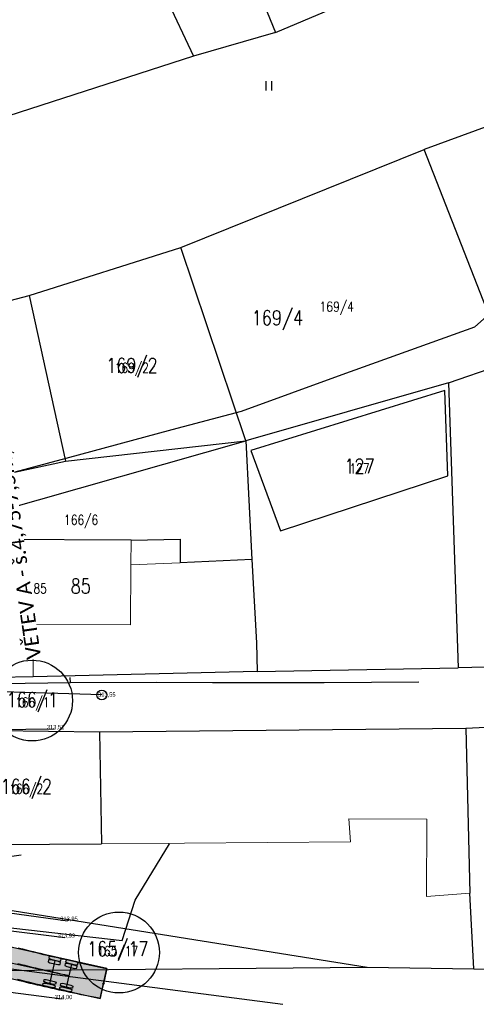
# Model space of a CAD drawing. Extents: x -783215 to -782699, y -1044860 to -1044498.
# Tile 47 of 60: x -783051 to -783014, y -1044727 to -1044646. Entities that reach past the tile are written whole.
import ezdxf
from ezdxf.enums import TextEntityAlignment as Align

# ---------------------------------------------------------------- set-up
doc = ezdxf.new("R2010")
doc.units = 0
doc.header["$MEASUREMENT"] = 0
doc.layers.get('0').update_dxf_attribs({"linetype": 'CONTINUOUS'})
for name, color, linetype in [('51_DRAHY_KOL_SITUACE', 21, 'CONTINUOUS'), ('51_OSY_NAPRAV_SITUACE', 51, 'CONTINUOUS'), ('51_VNEJSI_OBRYS_SITUACE', 4, 'CONTINUOUS'), ('51_VOZIDLO', 7, 'CONTINUOUS'), ('51_VOZIDLO_INITIAL_POS', 7, 'CONTINUOUS'), ('C3D_Trasa-Popisy trasy', 1, 'CONTINUOUS'), ('KN_dotčené pozemky', 3, 'CONTINUOUS'), ('KN_POZEMKY 500', 140, 'CONTINUOUS'), ('KN_značky kultur', 7, 'CONTINUOUS'), ('KN_čísla parcel', 140, 'CONTINUOUS'), ('S_CETIN_METALIKA', 6, 'SDELSPOJO'), ('S_KAN_ZN', 32, 'CONTINUOUS'), ('S_VODA', 150, 'VODVPITO'), ('Z_hrany ploch', 7, 'CONTINUOUS'), ('Z_oploceni', 64, 'PLOTDRTL')]:
    doc.layers.add(name, color=color, linetype=linetype)
for name, color, linetype, lineweight in [('KN_hranice pozemků', 140, 'CONTINUOUS', 30), ('KN_slučky', 253, 'CONTINUOUS', 9), ('POPIS-VELKÉ', 1, 'CONTINUOUS', 50), ('S_KAN', 32, 'KANVSVO', 30), ('Z_VÝŠKY', 7, 'CONTINUOUS', 9)]:
    doc.layers.add(name, color=color, linetype=linetype, lineweight=lineweight)
doc.styles.add('calibri', font='calibri.ttf')
doc.styles.add('ROMAND', font='romand', dxfattribs={"height": 0.2})
doc.styles.add('Style-cs_Working', font='cs_Working.shx')
doc.linetypes.add('KANVSVO', pattern='A,7,-6.5,[9,civil.shx,S=1,R=0,X=0,Y=0],-6.5', length=20)
doc.linetypes.add('PLOTDRTL', pattern='A,5,[95,civil.shx,S=1,R=0,X=0,Y=0],5', length=10)
doc.linetypes.add('SDELSPOJO', pattern='A,7,-6,[31,civil.shx,S=1,R=0,X=0,Y=0],-6', length=19)
doc.linetypes.add('VODVPITO', pattern='A,7,-6.5,[2,civil.shx,S=1,R=0,X=0,Y=0],-6.5', length=20)

# ---------------------------------------------------------------- blocks, each defined once
blk = doc.blocks.new('3$0600')
at = {"color": 0}
for p, q in [((-0.5, 1.5), (-0.5, 0)), ((0.5, 0), (0.5, 1.5))]:
    blk.add_line(p, q, dxfattribs=at)
blk = doc.blocks.new('6.200')
at = {"layer": 'S_KAN_ZN', "linetype": 'Continuous'}
blk.add_circle((0, 0), 1, dxfattribs=at)

msp = doc.modelspace()

# ---------------------------------------------------------------- hatches: boundary and pattern name
at = {"layer": '51_VOZIDLO', "linetype": 'ByBlock', "true_color": 0x2f8dd0, "transparency": 33554560}
h = msp.add_hatch(color=142, dxfattribs=at)
h.dxf.hatch_style = 2
h.paths.add_polyline_path([(-783054.566, -1044723.956), (-783044.905, -1044726.118), (-783044.359, -1044723.678), (-783054.02, -1044721.516)])
at = {"layer": '51_VOZIDLO', "linetype": 'ByBlock', "transparency": 33554560}
h = msp.add_hatch(color=9, dxfattribs=at)
h.dxf.hatch_style = 2
h.paths.add_polyline_path([(-783048.88, -1044722.666), (-783049.052, -1044722.671), (-783049.088, -1044722.833), (-783048.935, -1044722.91), (-783048.284, -1044723.056), (-783048.113, -1044723.052), (-783048.076, -1044722.889), (-783048.23, -1044722.812)])
h = msp.add_hatch(color=9, dxfattribs=at)
h.dxf.hatch_style = 2
h.paths.add_polyline_path([(-783048.946, -1044722.959), (-783049.118, -1044722.963), (-783049.154, -1044723.126), (-783049, -1044723.203), (-783048.35, -1044723.349), (-783048.178, -1044723.344), (-783048.142, -1044723.182), (-783048.295, -1044723.105)])
h = msp.add_hatch(color=9, dxfattribs=at)
h.dxf.hatch_style = 2
h.paths.add_polyline_path([(-783047.514, -1044722.972), (-783047.686, -1044722.976), (-783047.722, -1044723.139), (-783047.569, -1044723.216), (-783046.918, -1044723.362), (-783046.746, -1044723.357), (-783046.71, -1044723.195), (-783046.864, -1044723.118), (-783048.946, -1044722.959)], is_closed=False)
h = msp.add_hatch(color=9, dxfattribs=at)
h.dxf.hatch_style = 2
h.paths.add_polyline_path([(-783047.58, -1044723.265), (-783047.751, -1044723.269), (-783047.788, -1044723.432), (-783047.634, -1044723.509), (-783046.984, -1044723.654), (-783046.812, -1044723.65), (-783046.775, -1044723.488), (-783046.929, -1044723.41), (-783046.864, -1044723.118)], is_closed=False)
h = msp.add_hatch(color=9, dxfattribs=at)
h.dxf.hatch_style = 2
h.paths.add_polyline_path([(-783049.426, -1044725.106), (-783049.58, -1044725.029), (-783049.543, -1044724.866), (-783049.372, -1044724.862), (-783048.721, -1044725.008), (-783048.568, -1044725.085), (-783048.604, -1044725.247), (-783048.776, -1044725.252)])
h = msp.add_hatch(color=9, dxfattribs=at)
h.dxf.hatch_style = 2
h.paths.add_polyline_path([(-783049.361, -1044724.813), (-783049.514, -1044724.736), (-783049.478, -1044724.574), (-783049.306, -1044724.569), (-783048.656, -1044724.715), (-783048.502, -1044724.792), (-783048.538, -1044724.955), (-783048.71, -1044724.959)])
h = msp.add_hatch(color=9, dxfattribs=at)
h.dxf.hatch_style = 2
h.paths.add_polyline_path([(-783048.06, -1044725.412), (-783048.214, -1044725.335), (-783048.177, -1044725.172), (-783048.006, -1044725.168), (-783047.355, -1044725.313), (-783047.201, -1044725.39), (-783047.238, -1044725.553), (-783047.41, -1044725.557), (-783049.361, -1044724.813)], is_closed=False)
h = msp.add_hatch(color=9, dxfattribs=at)
h.dxf.hatch_style = 2
h.paths.add_polyline_path([(-783047.995, -1044725.119), (-783048.148, -1044725.042), (-783048.112, -1044724.879), (-783047.94, -1044724.875), (-783047.289, -1044725.021), (-783047.136, -1044725.098), (-783047.172, -1044725.26), (-783047.344, -1044725.265), (-783047.41, -1044725.557)], is_closed=False)

# ---------------------------------------------------------------- linework, layer by layer
at = {"layer": '51_DRAHY_KOL_SITUACE', "linetype": 'ByBlock'}
for p, q in [((-783051.307, -1044722.078), (-783051.596, -1044722.005)), ((-783051.218, -1044722.101), (-783051.508, -1044722.028)), ((-783051.018, -1044722.151), (-783051.307, -1044722.078)), ((-783050.929, -1044722.173), (-783051.218, -1044722.101)), ((-783050.728, -1044722.223), (-783051.018, -1044722.151)), ((-783050.639, -1044722.245), (-783050.929, -1044722.173)), ((-783050.439, -1044722.294), (-783050.728, -1044722.223)), ((-783050.35, -1044722.316), (-783050.639, -1044722.245)), ((-783050.149, -1044722.365), (-783050.439, -1044722.294)), ((-783050.06, -1044722.387), (-783050.35, -1044722.316)), ((-783049.859, -1044722.435), (-783050.149, -1044722.365)), ((-783049.77, -1044722.456), (-783050.06, -1044722.387)), ((-783049.569, -1044722.504), (-783049.859, -1044722.435)), ((-783049.479, -1044722.525), (-783049.77, -1044722.456)), ((-783049.278, -1044722.573), (-783049.569, -1044722.504)), ((-783049.189, -1044722.594), (-783049.479, -1044722.525)), ((-783048.988, -1044722.641), (-783049.278, -1044722.573)), ((-783048.898, -1044722.661), (-783049.189, -1044722.594)), ((-783048.697, -1044722.708), (-783048.988, -1044722.641)), ((-783048.864, -1044722.669), (-783048.898, -1044722.661)), ((-783048.83, -1044722.677), (-783048.864, -1044722.669)), ((-783048.796, -1044722.685), (-783048.83, -1044722.677)), ((-783048.762, -1044722.693), (-783048.796, -1044722.685)), ((-783048.727, -1044722.7), (-783048.762, -1044722.693)), ((-783048.693, -1044722.708), (-783048.727, -1044722.7)), ((-783048.406, -1044722.774), (-783048.697, -1044722.708)), ((-783048.658, -1044722.716), (-783048.693, -1044722.708)), ((-783048.624, -1044722.724), (-783048.658, -1044722.716)), ((-783048.59, -1044722.731), (-783048.624, -1044722.724)), ((-783048.555, -1044722.739), (-783048.59, -1044722.731)), ((-783048.115, -1044722.84), (-783048.406, -1044722.774)), ((-783047.824, -1044722.905), (-783048.115, -1044722.84)), ((-783047.533, -1044722.969), (-783047.824, -1044722.905)), ((-783047.498, -1044722.976), (-783047.533, -1044722.969)), ((-783047.464, -1044722.984), (-783047.498, -1044722.976)), ((-783047.43, -1044722.991), (-783047.464, -1044722.984)), ((-783047.396, -1044722.999), (-783047.43, -1044722.991)), ((-783047.361, -1044723.007), (-783047.396, -1044722.999)), ((-783047.327, -1044723.014), (-783047.361, -1044723.007)), ((-783047.292, -1044723.022), (-783047.327, -1044723.014)), ((-783047.258, -1044723.029), (-783047.292, -1044723.022)), ((-783047.223, -1044723.037), (-783047.258, -1044723.029)), ((-783047.189, -1044723.045), (-783047.223, -1044723.037)), ((-783051.343, -1044724.646), (-783051.639, -1044724.573)), ((-783051.224, -1044724.676), (-783051.52, -1044724.602)), ((-783051.048, -1044724.719), (-783051.343, -1044724.646)), ((-783050.929, -1044724.748), (-783051.224, -1044724.676)), ((-783050.752, -1044724.791), (-783051.048, -1044724.719)), ((-783050.633, -1044724.82), (-783050.929, -1044724.748)), ((-783050.456, -1044724.863), (-783050.752, -1044724.791)), ((-783050.337, -1044724.891), (-783050.633, -1044724.82)), ((-783050.16, -1044724.933), (-783050.456, -1044724.863)), ((-783050.041, -1044724.962), (-783050.337, -1044724.891)), ((-783049.863, -1044725.003), (-783050.16, -1044724.933)), ((-783049.744, -1044725.031), (-783050.041, -1044724.962)), ((-783049.567, -1044725.073), (-783049.863, -1044725.003)), ((-783049.448, -1044725.1), (-783049.744, -1044725.031)), ((-783049.27, -1044725.141), (-783049.567, -1044725.073)), ((-783049.413, -1044725.108), (-783049.448, -1044725.1)), ((-783049.378, -1044725.116), (-783049.413, -1044725.108)), ((-783049.343, -1044725.124), (-783049.378, -1044725.116)), ((-783049.309, -1044725.132), (-783049.343, -1044725.124)), ((-783049.274, -1044725.14), (-783049.309, -1044725.132)), ((-783049.239, -1044725.148), (-783049.274, -1044725.14)), ((-783048.973, -1044725.209), (-783049.27, -1044725.141)), ((-783049.205, -1044725.156), (-783049.239, -1044725.148)), ((-783049.17, -1044725.163), (-783049.205, -1044725.156)), ((-783049.136, -1044725.171), (-783049.17, -1044725.163)), ((-783049.101, -1044725.179), (-783049.136, -1044725.171)), ((-783048.676, -1044725.276), (-783048.973, -1044725.209)), ((-783048.379, -1044725.342), (-783048.676, -1044725.276)), ((-783048.082, -1044725.408), (-783048.379, -1044725.342)), ((-783048.047, -1044725.415), (-783048.082, -1044725.408)), ((-783048.012, -1044725.423), (-783048.047, -1044725.415)), ((-783047.977, -1044725.431), (-783048.012, -1044725.423)), ((-783047.943, -1044725.438), (-783047.977, -1044725.431)), ((-783047.908, -1044725.446), (-783047.943, -1044725.438)), ((-783047.873, -1044725.454), (-783047.908, -1044725.446)), ((-783047.839, -1044725.461), (-783047.873, -1044725.454)), ((-783047.804, -1044725.469), (-783047.839, -1044725.461)), ((-783047.769, -1044725.477), (-783047.804, -1044725.469)), ((-783047.735, -1044725.485), (-783047.769, -1044725.477))]:
    msp.add_line(p, q, dxfattribs=at)
at = {"layer": '51_OSY_NAPRAV_SITUACE', "linetype": 'ByBlock'}
for p, q in [((-783051.328, -1044723.362), (-783051.621, -1044723.288)), ((-783051.224, -1044723.388), (-783051.517, -1044723.315)), ((-783051.036, -1044723.435), (-783051.328, -1044723.362)), ((-783050.932, -1044723.46), (-783051.224, -1044723.388)), ((-783050.743, -1044723.507), (-783051.036, -1044723.435)), ((-783050.639, -1044723.532), (-783050.932, -1044723.46)), ((-783050.45, -1044723.578), (-783050.743, -1044723.507)), ((-783050.346, -1044723.603), (-783050.639, -1044723.532)), ((-783050.157, -1044723.649), (-783050.45, -1044723.578)), ((-783050.053, -1044723.674), (-783050.346, -1044723.603)), ((-783049.864, -1044723.719), (-783050.157, -1044723.649)), ((-783049.76, -1044723.743), (-783050.053, -1044723.674)), ((-783049.571, -1044723.788), (-783049.864, -1044723.719)), ((-783049.467, -1044723.812), (-783049.76, -1044723.743)), ((-783049.277, -1044723.857), (-783049.571, -1044723.788)), ((-783049.173, -1044723.881), (-783049.467, -1044723.812)), ((-783048.984, -1044723.924), (-783049.277, -1044723.857)), ((-783049.139, -1044723.889), (-783049.173, -1044723.881)), ((-783049.104, -1044723.897), (-783049.139, -1044723.889)), ((-783049.07, -1044723.904), (-783049.104, -1044723.897)), ((-783049.035, -1044723.912), (-783049.07, -1044723.904)), ((-783049.001, -1044723.92), (-783049.035, -1044723.912)), ((-783048.966, -1044723.928), (-783049.001, -1044723.92)), ((-783048.69, -1044723.991), (-783048.984, -1044723.924)), ((-783048.932, -1044723.936), (-783048.966, -1044723.928)), ((-783048.897, -1044723.943), (-783048.932, -1044723.936)), ((-783048.863, -1044723.951), (-783048.897, -1044723.943)), ((-783048.828, -1044723.959), (-783048.863, -1044723.951)), ((-783048.396, -1044724.058), (-783048.69, -1044723.991)), ((-783048.102, -1044724.123), (-783048.396, -1044724.058)), ((-783047.807, -1044724.188), (-783048.102, -1044724.123)), ((-783047.773, -1044724.196), (-783047.807, -1044724.188)), ((-783047.738, -1044724.203), (-783047.773, -1044724.196)), ((-783047.704, -1044724.211), (-783047.738, -1044724.203)), ((-783047.669, -1044724.219), (-783047.704, -1044724.211)), ((-783047.635, -1044724.226), (-783047.669, -1044724.219)), ((-783047.6, -1044724.234), (-783047.635, -1044724.226)), ((-783047.565, -1044724.242), (-783047.6, -1044724.234)), ((-783047.531, -1044724.249), (-783047.565, -1044724.242)), ((-783047.496, -1044724.257), (-783047.531, -1044724.249)), ((-783047.462, -1044724.265), (-783047.496, -1044724.257))]:
    msp.add_line(p, q, dxfattribs=at)
at = {"layer": '51_VNEJSI_OBRYS_SITUACE', "linetype": 'ByBlock'}
for p, q in [((-783051.552, -1044722.014), (-783051.262, -1044722.088)), ((-783051.262, -1044722.088), (-783050.973, -1044722.16)), ((-783050.973, -1044722.16), (-783050.684, -1044722.232)), ((-783050.684, -1044722.232), (-783050.394, -1044722.304)), ((-783050.394, -1044722.304), (-783050.104, -1044722.374)), ((-783050.104, -1044722.374), (-783049.814, -1044722.444)), ((-783049.814, -1044722.444), (-783049.524, -1044722.513)), ((-783049.524, -1044722.513), (-783049.233, -1044722.581)), ((-783049.233, -1044722.581), (-783048.943, -1044722.649)), ((-783048.943, -1044722.649), (-783048.652, -1044722.716)), ((-783048.652, -1044722.716), (-783048.361, -1044722.782)), ((-783048.361, -1044722.782), (-783048.198, -1044722.819)), ((-783048.198, -1044722.819), (-783048.164, -1044722.827)), ((-783048.164, -1044722.827), (-783048.13, -1044722.834)), ((-783048.13, -1044722.834), (-783048.096, -1044722.842)), ((-783048.096, -1044722.842), (-783048.061, -1044722.85)), ((-783048.061, -1044722.85), (-783048.027, -1044722.857)), ((-783048.027, -1044722.857), (-783047.993, -1044722.865)), ((-783047.993, -1044722.865), (-783047.958, -1044722.873)), ((-783047.958, -1044722.873), (-783047.924, -1044722.88)), ((-783047.924, -1044722.88), (-783047.547, -1044722.965)), ((-783047.547, -1044722.965), (-783047.169, -1044723.049)), ((-783047.169, -1044723.049), (-783046.792, -1044723.134)), ((-783046.792, -1044723.134), (-783046.415, -1044723.218)), ((-783046.415, -1044723.218), (-783046.038, -1044723.302)), ((-783046.038, -1044723.302), (-783045.661, -1044723.387)), ((-783045.661, -1044723.387), (-783045.284, -1044723.471)), ((-783045.284, -1044723.471), (-783044.906, -1044723.556)), ((-783044.906, -1044723.556), (-783044.529, -1044723.64)), ((-783044.529, -1044723.64), (-783044.359, -1044723.678)), ((-783044.359, -1044723.678), (-783044.443, -1044724.055)), ((-783044.528, -1044724.433), (-783044.612, -1044724.81)), ((-783044.443, -1044724.055), (-783044.528, -1044724.433)), ((-783051.195, -1044724.734), (-783051.489, -1044724.668)), ((-783050.905, -1044724.806), (-783051.195, -1044724.734)), ((-783050.609, -1044724.877), (-783050.905, -1044724.806)), ((-783050.313, -1044724.949), (-783050.609, -1044724.877)), ((-783050.017, -1044725.019), (-783050.313, -1044724.949)), ((-783049.72, -1044725.088), (-783050.017, -1044725.019)), ((-783049.423, -1044725.157), (-783049.72, -1044725.088)), ((-783049.127, -1044725.225), (-783049.423, -1044725.157)), ((-783048.829, -1044725.293), (-783049.127, -1044725.225)), ((-783048.532, -1044725.359), (-783048.829, -1044725.293)), ((-783048.235, -1044725.425), (-783048.532, -1044725.359)), ((-783044.696, -1044725.187), (-783044.781, -1044725.564)), ((-783044.612, -1044724.81), (-783044.696, -1044725.187)), ((-783047.937, -1044725.491), (-783048.235, -1044725.425)), ((-783047.64, -1044725.555), (-783047.937, -1044725.491)), ((-783047.342, -1044725.619), (-783047.64, -1044725.555)), ((-783047.044, -1044725.682), (-783047.342, -1044725.619)), ((-783046.746, -1044725.744), (-783047.044, -1044725.682)), ((-783046.447, -1044725.806), (-783046.746, -1044725.744)), ((-783046.149, -1044725.867), (-783046.447, -1044725.806)), ((-783045.85, -1044725.927), (-783046.149, -1044725.867)), ((-783045.552, -1044725.986), (-783045.85, -1044725.927)), ((-783045.253, -1044726.045), (-783045.552, -1044725.986)), ((-783045.218, -1044726.052), (-783045.253, -1044726.045)), ((-783045.183, -1044726.059), (-783045.218, -1044726.052)), ((-783045.148, -1044726.066), (-783045.183, -1044726.059)), ((-783045.113, -1044726.073), (-783045.148, -1044726.066)), ((-783044.905, -1044726.118), (-783045.113, -1044726.073)), ((-783044.865, -1044725.941), (-783044.905, -1044726.118)), ((-783044.781, -1044725.564), (-783044.865, -1044725.941))]:
    msp.add_line(p, q, dxfattribs=at)
at = {"layer": '51_VOZIDLO', "color": 7, "linetype": 'ByBlock', "true_color": 0x000000}
for p, q in [((-783044.359, -1044723.678), (-783054.02, -1044721.516)), ((-783049.052, -1044722.671), (-783049.088, -1044722.833)), ((-783049.088, -1044722.833), (-783048.935, -1044722.91)), ((-783048.88, -1044722.666), (-783049.052, -1044722.671)), ((-783048.935, -1044722.91), (-783048.284, -1044723.056)), ((-783048.23, -1044722.812), (-783048.88, -1044722.666)), ((-783048.076, -1044722.889), (-783048.23, -1044722.812)), ((-783048.113, -1044723.052), (-783048.076, -1044722.889)), ((-783052.8, -1044723.07), (-783048.145, -1044724.112)), ((-783049.118, -1044722.963), (-783049.154, -1044723.126)), ((-783049.154, -1044723.126), (-783049, -1044723.203)), ((-783048.946, -1044722.959), (-783049.118, -1044722.963)), ((-783048.615, -1044723.008), (-783049.041, -1044724.91)), ((-783049, -1044723.203), (-783048.35, -1044723.349)), ((-783048.295, -1044723.105), (-783048.946, -1044722.959)), ((-783048.35, -1044723.349), (-783048.178, -1044723.344)), ((-783048.142, -1044723.182), (-783048.295, -1044723.105)), ((-783048.284, -1044723.056), (-783048.113, -1044723.052)), ((-783048.178, -1044723.344), (-783048.142, -1044723.182)), ((-783047.751, -1044723.269), (-783047.788, -1044723.432)), ((-783047.788, -1044723.432), (-783047.634, -1044723.509)), ((-783047.58, -1044723.265), (-783047.751, -1044723.269)), ((-783047.686, -1044722.976), (-783047.722, -1044723.139)), ((-783047.722, -1044723.139), (-783047.569, -1044723.216)), ((-783047.514, -1044722.972), (-783047.686, -1044722.976)), ((-783047.249, -1044723.313), (-783047.675, -1044725.216)), ((-783047.634, -1044723.509), (-783046.984, -1044723.654)), ((-783046.929, -1044723.41), (-783047.58, -1044723.265)), ((-783047.569, -1044723.216), (-783046.918, -1044723.362)), ((-783046.864, -1044723.118), (-783047.514, -1044722.972)), ((-783046.984, -1044723.654), (-783046.812, -1044723.65)), ((-783046.775, -1044723.488), (-783046.929, -1044723.41)), ((-783046.918, -1044723.362), (-783046.746, -1044723.357)), ((-783046.71, -1044723.195), (-783046.864, -1044723.118)), ((-783046.812, -1044723.65), (-783046.775, -1044723.488)), ((-783046.746, -1044723.357), (-783046.71, -1044723.195)), ((-783044.905, -1044726.118), (-783044.359, -1044723.678)), ((-783054.566, -1044723.956), (-783044.905, -1044726.118)), ((-783049.58, -1044725.029), (-783049.543, -1044724.866)), ((-783049.426, -1044725.106), (-783049.58, -1044725.029)), ((-783049.543, -1044724.866), (-783049.372, -1044724.862)), ((-783049.514, -1044724.736), (-783049.478, -1044724.574)), ((-783049.361, -1044724.813), (-783049.514, -1044724.736)), ((-783049.478, -1044724.574), (-783049.306, -1044724.569)), ((-783048.776, -1044725.252), (-783049.426, -1044725.106)), ((-783049.372, -1044724.862), (-783048.721, -1044725.008)), ((-783048.71, -1044724.959), (-783049.361, -1044724.813)), ((-783049.306, -1044724.569), (-783048.656, -1044724.715)), ((-783048.604, -1044725.247), (-783048.776, -1044725.252)), ((-783048.721, -1044725.008), (-783048.568, -1044725.085)), ((-783048.538, -1044724.955), (-783048.71, -1044724.959)), ((-783048.656, -1044724.715), (-783048.502, -1044724.792)), ((-783048.568, -1044725.085), (-783048.604, -1044725.247)), ((-783048.502, -1044724.792), (-783048.538, -1044724.955)), ((-783048.214, -1044725.335), (-783048.177, -1044725.172)), ((-783048.06, -1044725.412), (-783048.214, -1044725.335)), ((-783048.177, -1044725.172), (-783048.006, -1044725.168)), ((-783048.148, -1044725.042), (-783048.112, -1044724.879)), ((-783047.995, -1044725.119), (-783048.148, -1044725.042)), ((-783048.112, -1044724.879), (-783047.94, -1044724.875)), ((-783048.006, -1044725.168), (-783047.355, -1044725.313)), ((-783047.344, -1044725.265), (-783047.995, -1044725.119)), ((-783047.94, -1044724.875), (-783047.289, -1044725.021)), ((-783047.355, -1044725.313), (-783047.201, -1044725.39)), ((-783047.172, -1044725.26), (-783047.344, -1044725.265)), ((-783047.289, -1044725.021), (-783047.136, -1044725.098)), ((-783047.136, -1044725.098), (-783047.172, -1044725.26)), ((-783047.41, -1044725.557), (-783048.06, -1044725.412)), ((-783047.238, -1044725.553), (-783047.41, -1044725.557)), ((-783047.201, -1044725.39), (-783047.238, -1044725.553))]:
    msp.add_line(p, q, dxfattribs=at)
msp.add_circle((-783044.632, -1044724.898), 0.05, dxfattribs=at)
at = {"layer": '51_VOZIDLO_INITIAL_POS', "linetype": 'ByBlock'}
for p, q in [((-783044.359, -1044723.678), (-783054.02, -1044721.516)), ((-783049.052, -1044722.671), (-783049.088, -1044722.833)), ((-783049.088, -1044722.833), (-783048.935, -1044722.91)), ((-783048.88, -1044722.666), (-783049.052, -1044722.671)), ((-783048.935, -1044722.91), (-783048.284, -1044723.056)), ((-783048.23, -1044722.812), (-783048.88, -1044722.666)), ((-783048.076, -1044722.889), (-783048.23, -1044722.812)), ((-783048.113, -1044723.052), (-783048.076, -1044722.889)), ((-783049.118, -1044722.963), (-783049.154, -1044723.126)), ((-783049.154, -1044723.126), (-783049, -1044723.203)), ((-783048.946, -1044722.959), (-783049.118, -1044722.963)), ((-783049, -1044723.203), (-783048.35, -1044723.349)), ((-783048.295, -1044723.105), (-783048.946, -1044722.959)), ((-783048.35, -1044723.349), (-783048.178, -1044723.344)), ((-783048.142, -1044723.182), (-783048.295, -1044723.105)), ((-783048.284, -1044723.056), (-783048.113, -1044723.052)), ((-783048.178, -1044723.344), (-783048.142, -1044723.182)), ((-783047.751, -1044723.269), (-783047.788, -1044723.432)), ((-783047.788, -1044723.432), (-783047.634, -1044723.509)), ((-783047.58, -1044723.265), (-783047.751, -1044723.269)), ((-783047.686, -1044722.976), (-783047.722, -1044723.139)), ((-783047.722, -1044723.139), (-783047.569, -1044723.216)), ((-783047.514, -1044722.972), (-783047.686, -1044722.976)), ((-783047.634, -1044723.509), (-783046.984, -1044723.654)), ((-783046.929, -1044723.41), (-783047.58, -1044723.265)), ((-783047.569, -1044723.216), (-783046.918, -1044723.362)), ((-783046.864, -1044723.118), (-783047.514, -1044722.972)), ((-783046.984, -1044723.654), (-783046.812, -1044723.65)), ((-783046.775, -1044723.488), (-783046.929, -1044723.41)), ((-783046.918, -1044723.362), (-783046.746, -1044723.357)), ((-783046.71, -1044723.195), (-783046.864, -1044723.118)), ((-783046.812, -1044723.65), (-783046.775, -1044723.488)), ((-783046.746, -1044723.357), (-783046.71, -1044723.195)), ((-783044.905, -1044726.118), (-783044.359, -1044723.678)), ((-783054.566, -1044723.956), (-783044.905, -1044726.118)), ((-783049.58, -1044725.029), (-783049.543, -1044724.866)), ((-783049.426, -1044725.106), (-783049.58, -1044725.029)), ((-783049.543, -1044724.866), (-783049.372, -1044724.862)), ((-783049.514, -1044724.736), (-783049.478, -1044724.574)), ((-783049.361, -1044724.813), (-783049.514, -1044724.736)), ((-783049.478, -1044724.574), (-783049.306, -1044724.569)), ((-783048.776, -1044725.252), (-783049.426, -1044725.106)), ((-783049.372, -1044724.862), (-783048.721, -1044725.008)), ((-783048.71, -1044724.959), (-783049.361, -1044724.813)), ((-783049.306, -1044724.569), (-783048.656, -1044724.715)), ((-783048.604, -1044725.247), (-783048.776, -1044725.252)), ((-783048.721, -1044725.008), (-783048.568, -1044725.085)), ((-783048.538, -1044724.955), (-783048.71, -1044724.959)), ((-783048.656, -1044724.715), (-783048.502, -1044724.792)), ((-783048.568, -1044725.085), (-783048.604, -1044725.247)), ((-783048.502, -1044724.792), (-783048.538, -1044724.955)), ((-783048.214, -1044725.335), (-783048.177, -1044725.172)), ((-783048.06, -1044725.412), (-783048.214, -1044725.335)), ((-783048.177, -1044725.172), (-783048.006, -1044725.168)), ((-783048.148, -1044725.042), (-783048.112, -1044724.879)), ((-783047.995, -1044725.119), (-783048.148, -1044725.042)), ((-783048.112, -1044724.879), (-783047.94, -1044724.875)), ((-783048.006, -1044725.168), (-783047.355, -1044725.313)), ((-783047.344, -1044725.265), (-783047.995, -1044725.119)), ((-783047.94, -1044724.875), (-783047.289, -1044725.021)), ((-783047.355, -1044725.313), (-783047.201, -1044725.39)), ((-783047.172, -1044725.26), (-783047.344, -1044725.265)), ((-783047.289, -1044725.021), (-783047.136, -1044725.098)), ((-783047.136, -1044725.098), (-783047.172, -1044725.26)), ((-783047.41, -1044725.557), (-783048.06, -1044725.412)), ((-783047.238, -1044725.553), (-783047.41, -1044725.557)), ((-783047.201, -1044725.39), (-783047.238, -1044725.553))]:
    msp.add_line(p, q, dxfattribs=at)
at = {"layer": 'C3D_Trasa-Popisy trasy', "color": 1, "linetype": 'Continuous', "lineweight": -3}
msp.add_line((-783056.305, -1044715.105), (-783051.357, -1044714.388), dxfattribs=at)
at = {"layer": 'KN_dotčené pozemky'}
for centre in [(-783050.458, -1044701.802), (-783043.363, -1044722.359)]:
    msp.add_circle(centre, 3.299, dxfattribs=at)
at = {"layer": 'KN_hranice pozemků', "linetype": 'Continuous'}
for p, q in [((-783034.19, -1044638.39), (-783030.59, -1044647.28)), ((-783042.22, -1044638.63), (-783037.29, -1044649.22)), ((-783030.59, -1044647.28), (-783022.91, -1044644.04)), ((-783030.59, -1044647.28), (-783037.29, -1044649.22)), ((-782993.99, -1044647.89), (-783018.43, -1044656.83)), ((-783037.29, -1044649.22), (-783071.36, -1044660.21)), ((-783038.31, -1044664.82), (-783018.43, -1044656.83)), ((-783011.64, -1044674.22), (-783018.43, -1044656.83)), ((-783050.71, -1044668.74), (-783038.31, -1044664.82)), ((-783033.01, -1044680.6), (-783038.31, -1044664.82)), ((-783065.68, -1044672.7), (-783050.71, -1044668.74)), ((-783050.71, -1044668.74), (-783047.73, -1044682.27)), ((-783016.46, -1044675.88), (-783011.64, -1044674.22)), ((-783016.46, -1044675.88), (-783033.01, -1044680.6)), ((-783016.46, -1044675.88), (-783015.67, -1044699.13)), ((-783016.74, -1044676.51), (-783032.59, -1044681.41)), ((-783016.5, -1044683.46), (-783016.74, -1044676.51)), ((-783062.57, -1044689.03), (-783033.01, -1044680.6)), ((-783047.73, -1044682.27), (-783033.01, -1044680.6)), ((-783033.01, -1044680.6), (-783032.5, -1044690.29)), ((-783032.59, -1044681.41), (-783030.16, -1044687.94)), ((-783063.47, -1044685.61), (-783047.73, -1044682.27)), ((-783030.16, -1044687.94), (-783016.5, -1044683.46)), ((-783042.38, -1044688.71), (-783054.9, -1044688.65)), ((-783042.38, -1044688.71), (-783038.36, -1044688.63)), ((-783038.36, -1044688.63), (-783038.36, -1044690.56)), ((-783032.5, -1044690.29), (-783038.36, -1044690.56)), ((-783032.5, -1044690.29), (-783032.13, -1044697.08)), ((-783032.13, -1044697.08), (-783032.07, -1044699.43)), ((-783032.07, -1044699.43), (-783050.38, -1044699.86)), ((-783032.07, -1044699.43), (-783015.67, -1044699.13)), ((-783007.17, -1044698.93), (-783015.67, -1044699.13)), ((-783050.38, -1044699.86), (-783054.62, -1044699.96)), ((-783059.47, -1044704.15), (-783044.95, -1044704.36)), ((-783044.95, -1044704.36), (-783015.03, -1044704.05)), ((-783044.95, -1044704.36), (-783044.79, -1044713.48)), ((-783015.03, -1044704.05), (-783010.28, -1044703.82)), ((-783015.03, -1044704.05), (-783014.7, -1044717.53)), ((-783057.62, -1044713.57), (-783044.79, -1044713.48)), ((-783014.39, -1044723.69), (-783014.7, -1044717.53)), ((-783056.72, -1044718.19), (-783023.1, -1044723.55)), ((-783060.19, -1044723.91), (-783023.1, -1044723.55)), ((-783023.1, -1044723.55), (-783014.39, -1044723.69)), ((-783014.39, -1044723.69), (-783009.34, -1044723.77))]:
    msp.add_line(p, q, dxfattribs=at).dxf.unprotected_set("ltscale", 0)
at = {"layer": 'KN_slučky'}
for p, q in [((-783042.38, -1044688.71), (-783042.39, -1044690.74)), ((-783042.39, -1044690.74), (-783042.41, -1044695.62)), ((-783038.36, -1044690.56), (-783042.39, -1044690.74)), ((-783050.36, -1044695.59), (-783050.38, -1044699.86)), ((-783042.41, -1044695.62), (-783050.36, -1044695.59)), ((-783024.44, -1044713.33), (-783024.6, -1044711.46)), ((-783024.6, -1044711.46), (-783018.23, -1044711.47)), ((-783018.23, -1044711.47), (-783018.24, -1044717.79)), ((-783044.79, -1044713.48), (-783024.44, -1044713.33)), ((-783018.24, -1044717.79), (-783014.7, -1044717.53))]:
    msp.add_line(p, q, dxfattribs=at)
at = {"layer": 'S_CETIN_METALIKA', "ltscale": 0.2, "flags": 128}
for points in [[(-783064.71, -1044686.53), (-783052.26, -1044683.26), (-783047.68, -1044682.03), (-783039.02, -1044679.69), (-783033.35, -1044678.19), (-783025.13, -1044675.2), (-783014.3, -1044671.3), (-783010.75, -1044668.19), (-783008.14, -1044665.48)], [(-783047.32, -1044700.35), (-783054.75, -1044700.46), (-783060.7, -1044700.74)], [(-783047.32, -1044700.35), (-783047.35, -1044699.92)], [(-783018.88, -1044700.29), (-783026.61, -1044700.36), (-783035.72, -1044700.35), (-783040.28, -1044700.34), (-783047.32, -1044700.35)], [(-783059.13, -1044717.27), (-783056.12, -1044719.26), (-783054.14, -1044720.12), (-783043.1, -1044721.37), (-783042.03, -1044718.1), (-783039.24, -1044713.48)]]:
    msp.add_lwpolyline(points, dxfattribs=at)
at = {"layer": 'S_KAN', "ltscale": 0.2}
msp.add_lwpolyline([(-783044.764, -1044701.347), (-783062.794, -1044700.797), (-783066.679, -1044698.725)], dxfattribs=at)
at = {"layer": 'S_VODA', "ltscale": 0.2}
msp.add_lwpolyline([(-783082.142, -1044645.603), (-783070.479, -1044681.496), (-783064.019, -1044702.437), (-783060.335, -1044722.634), (-783029.968, -1044726.588)], dxfattribs=at)
at = {"layer": 'Z_hrany ploch', "linetype": 'Continuous'}
for p, q in [((-783047.785, -1044721.154), (-783054.922, -1044720.286)), ((-783048.015, -1044726.169), (-783060.606, -1044724.571))]:
    msp.add_line(p, q, dxfattribs=at).dxf.unprotected_set("ltscale", 0)
at = {"layer": 'Z_oploceni', "linetype": 'PLOTDRTL', "ltscale": 0.2}
for p, q in [((-783048.663, -1044704.145), (-783059.044, -1044704.228)), ((-783056.475, -1044718.556), (-783047.569, -1044719.781))]:
    msp.add_line(p, q, dxfattribs=at)

# ---------------------------------------------------------------- block references
at = {"layer": 'KN_značky kultur', "linetype": 'Continuous', "xscale": 0.5, "yscale": 0.5}
msp.add_blockref('3$0600', (-783031.12, -1044652.02), dxfattribs=at)
at = {"layer": 'S_KAN_ZN', "linetype": 'Continuous', "xscale": 0.4, "yscale": 0.4, "zscale": 0.625}
msp.add_blockref('6.200', (-783044.764, -1044701.347), dxfattribs=at)

# ---------------------------------------------------------------- texts
at = {"layer": 'KN_POZEMKY 500', "linetype": 'Continuous', "style": 'ROMAND', "width": 0.8}
for s, p in [('169/4', (-783030.423, -1044671.171)), ('169/2', (-783042.31, -1044675.05)), ('127', (-783023.72, -1044683.27)), ('85', (-783046.484, -1044693.06)), ('166/1', (-783050.442, -1044702.346)), ('166/2', (-783050.94, -1044709.41)), ('165/17', (-783043.465, -1044722.65))]:
    msp.add_text(s, height=1.2, dxfattribs=at).set_placement(p, align=Align.CENTER)
at = {"layer": 'KN_čísla parcel', "linetype": 'Continuous', "style": 'ROMAND', "width": 0.8}
for s, p in [('169/4', (-783025.58, -1044670.06)), ('169/2', (-783042.31, -1044675.05)), ('127', (-783023.72, -1044683.27)), ('166/6', (-783046.458, -1044687.456)), ('85', (-783049.81, -1044693.06)), ('166/1', (-783050.442, -1044702.346)), ('166/2', (-783050.94, -1044709.41)), ('165/17', (-783043.465, -1044722.65))]:
    msp.add_text(s, height=0.8, dxfattribs=at).set_placement(p, align=Align.CENTER)
at = {"layer": 'Z_VÝŠKY', "linetype": 'Continuous', "style": 'Style-cs_Working', "width": 0.8}
for s, p in [('313,55', (-783045.071, -1044701.488)), ('313,52', (-783049.254, -1044704.145)), ('313,95', (-783048.16, -1044719.781)), ('313,99', (-783048.376, -1044721.154)), ('314,00', (-783048.606, -1044726.169))]:
    msp.add_text(s, height=0.35, dxfattribs=at).set_placement(p)

# ---------------------------------------------------------------- next in the draw order: texts
at = {"layer": 'POPIS-VELKÉ', "linetype": 'ByBlock', "insert": (-783050.896, -1044698.516), "char_height": 1.2, "attachment_point": 1, "rotation": 98.27809, "style": 'calibri', "bg_fill": 3, "box_fill_scale": 1, "bg_fill_color": 256, "bg_fill_transparency": 0}
msp.add_mtext_dynamic_manual_height_columns('VĚTEV A - š.4,75-7,5m, dl. 90,4m', width=25.13706, gutter_width=1, heights=[0], dxfattribs=at)

doc.saveas('drawing.dxf')
